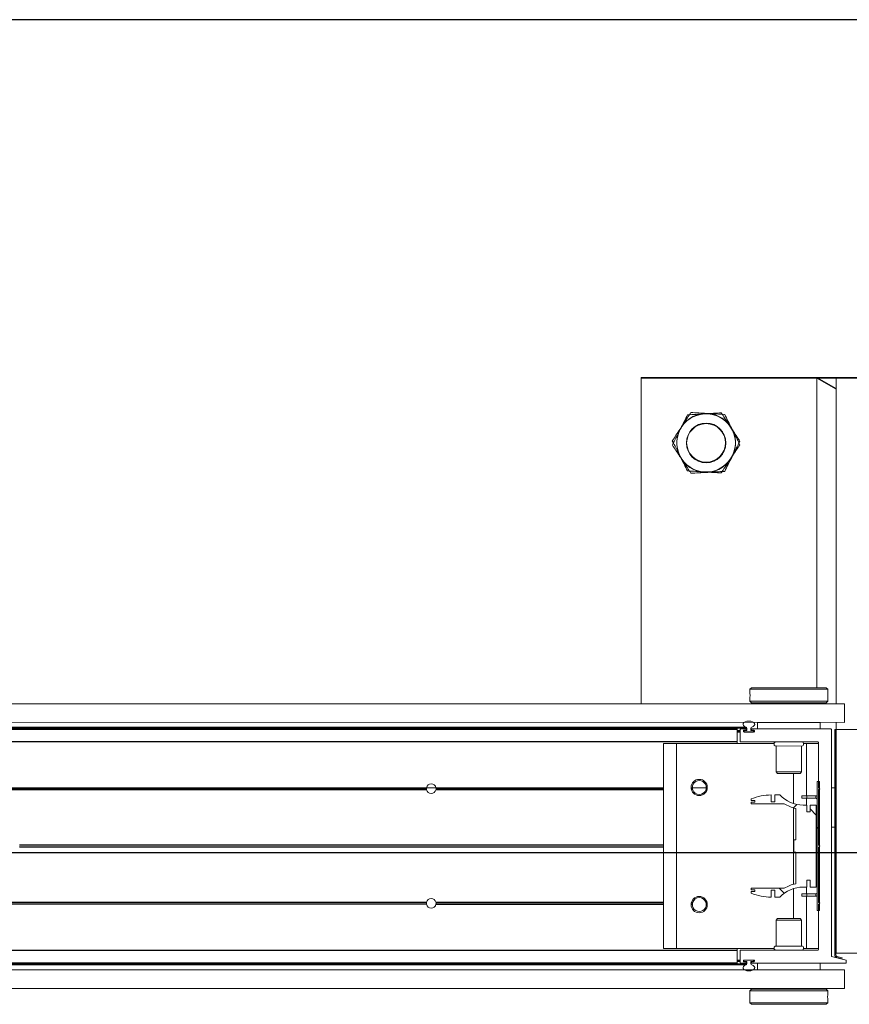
# Model space of a CAD drawing. Header units: feet. Extents: x 0 to 152508, y 0 to 59424.
# Tile 122 of 122: x 152367.91 to 152369.24, y 59421.64 to 59423.21. Entities that reach past the tile are written whole.
import ezdxf

# ---------------------------------------------------------------- set-up
doc = ezdxf.new("R2010")
doc.units = ezdxf.units.FT
doc.header["$LTSCALE"] = 0.05
doc.header["$MEASUREMENT"] = 0
doc.layers.add('Bridge plan$0$BR_P_Rail_Object', color=251, linetype='Continuous', lineweight=30)
doc.layers.add('Bridge plan$0$SC_Scratch7', color=252, linetype='Continuous', lineweight=0)
pattern_1 = [(44.99814, (-25.86006, -14.22967), (-0.0883853, 0.088391), []), (134.99814, (-25.86006, -14.22967), (-0.26516165, 0.0883968), [0.3124994, -0.1874996])]
pattern_2 = [(44.99814, (-25.95736, -14.22106), (-0.0883853, 0.088391), [])]
pattern_3 = [(44.998, (-25.94866, -14.21916), (-0.530312, 0.530346), []), (44.998, (-25.7719, -14.2192), (-0.530312, 0.530346), []), (44.998, (-25.5951, -14.2192), (-0.530312, 0.530346), []), (44.998, (-25.4183, -14.2192), (-0.530312, 0.530346), [])]

# ---------------------------------------------------------------- blocks, each defined once
blk = doc.blocks.new('Bridge plan$0$HIGH ST SCREENWALL_13 PANEL PLAN_2')
at = {"layer": 'Bridge plan$0$SC_Scratch7', "lineweight": 0}
h = blk.add_hatch(dxfattribs=at)
h.set_pattern_fill('ANSI34', color=256, scale=0.1, style=0, pattern_type=2)
h.set_pattern_definition(pattern_3)
h.paths.add_polyline_path([(-16.3658, -0.1486), (-16.3654, -0.1469), (-16.3738, -0.1447, -0.339454), (-16.3757, -0.1423), (-16.3757, 0.2186), (-16.3774, 0.2186), (-16.3774, -0.1423, 0.339454), (-16.3743, -0.1463)])
h = blk.add_hatch(dxfattribs=at)
h.set_pattern_fill('ANSI34', color=256, scale=0.1, style=0, pattern_type=2)
h.set_pattern_definition(pattern_3)
h.paths.add_polyline_path([(-16.3658, -0.1486), (-16.3654, -0.1469), (-16.3738, -0.1447, -0.339454), (-16.3757, -0.1423), (-16.3757, 0.2186), (-16.3774, 0.2186), (-16.3774, -0.1423, 0.339454), (-16.3743, -0.1463)])
h = blk.add_hatch(dxfattribs=at)
h.set_pattern_fill('ANSI31', color=256, scale=0.01, style=0, pattern_type=2)
h.set_pattern_definition(pattern_2)
h.paths.add_polyline_path([(-16.4055, 0.1351), (-16.4055, -0.0712), (-16.4017, -0.0712), (-16.4017, 0.1351)])
h = blk.add_hatch(dxfattribs=at)
h.set_pattern_fill('ANSI31', color=256, scale=0.01, style=0, pattern_type=2)
h.set_pattern_definition(pattern_2)
h.paths.add_polyline_path([(-16.4055, 0.1351), (-16.4055, -0.0712), (-16.4017, -0.0712), (-16.4017, 0.1351)])
h = blk.add_hatch(dxfattribs=at)
h.set_pattern_fill('ANSI38', color=256, scale=0.01, style=0, pattern_type=2)
h.set_pattern_definition(pattern_1)
h.paths.add_polyline_path([(-16.4166, -0.0227), (-16.4166, -0.0337), (-16.4069, -0.0337), (-16.4069, 0.0976), (-16.4166, 0.0976), (-16.4166, 0.0866), (-16.4222, 0.0866), (-16.4222, 0.0976), (-16.4278, 0.0976, -0.206189), (-16.4655, 0.1138), (-16.4735, 0.1138), (-16.4735, 0.1028), (-16.4791, 0.1028), (-16.4791, 0.1138, 0.098423), (-16.5111, 0.1074), (-16.5111, 0.1047), (-16.5054, 0.1047), (-16.5054, 0.1022), (-16.5111, 0.1022), (-16.5111, 0.0995), (-16.4582, 0.0995, 0.085705), (-16.4397, 0.0922), (-16.4398, 0.0418), (-16.443, 0.0418), (-16.443, 0.0221), (-16.4398, 0.0221), (-16.4398, -0.0283, 0.085705), (-16.4582, -0.0356), (-16.5111, -0.0356), (-16.5111, -0.0383), (-16.5054, -0.0383), (-16.5054, -0.0408), (-16.5111, -0.0408), (-16.5111, -0.0435, 0.098423), (-16.4791, -0.0499), (-16.4791, -0.0389), (-16.4735, -0.0389), (-16.4735, -0.0499), (-16.4655, -0.0499, -0.206189), (-16.4278, -0.0337), (-16.4222, -0.0337), (-16.4222, -0.0227)])
h = blk.add_hatch(dxfattribs=at)
h.set_pattern_fill('ANSI38', color=256, scale=0.01, style=0, pattern_type=2)
h.set_pattern_definition(pattern_1)
h.paths.add_polyline_path([(-16.4166, -0.0227), (-16.4166, -0.0337), (-16.4069, -0.0337), (-16.4069, 0.0976), (-16.4166, 0.0976), (-16.4166, 0.0866), (-16.4222, 0.0866), (-16.4222, 0.0976), (-16.4278, 0.0976, -0.206189), (-16.4655, 0.1138), (-16.4735, 0.1138), (-16.4735, 0.1028), (-16.4791, 0.1028), (-16.4791, 0.1138, 0.098423), (-16.5111, 0.1074), (-16.5111, 0.1047), (-16.5054, 0.1047), (-16.5054, 0.1022), (-16.5111, 0.1022), (-16.5111, 0.0995), (-16.4582, 0.0995, 0.085705), (-16.4397, 0.0922), (-16.4398, 0.0418), (-16.443, 0.0418), (-16.443, 0.0221), (-16.4398, 0.0221), (-16.4398, -0.0283, 0.085705), (-16.4582, -0.0356), (-16.5111, -0.0356), (-16.5111, -0.0383), (-16.5054, -0.0383), (-16.5054, -0.0408), (-16.5111, -0.0408), (-16.5111, -0.0435, 0.098423), (-16.4791, -0.0499), (-16.4791, -0.0389), (-16.4735, -0.0389), (-16.4735, -0.0499), (-16.4655, -0.0499, -0.206189), (-16.4278, -0.0337), (-16.4222, -0.0337), (-16.4222, -0.0227)])
for p, q in [((-16.6875, 0.7817), (-16.0208, 0.7818)), ((-16.6875, 0.2601), (-16.6875, 0.7817)), ((-16.6874, 0.7811), (-16.6875, 0.2595)), ((-16.0208, 0.7811), (-16.6874, 0.7811)), ((-16.4062, 0.7818), (-16.375, 0.7818)), ((-16.375, 0.7642), (-16.4062, 0.7818)), ((-16.4062, 0.7818), (-16.4062, 0.2859)), ((-16.3749, 0.7811), (-16.4062, 0.7811)), ((-16.4062, 0.7811), (-16.3749, 0.7635)), ((-16.4062, 0.2853), (-16.4062, 0.7811)), ((-16.375, 0.7818), (-16.3333, 0.7818)), ((-16.375, 0.7818), (-16.375, 0.2601)), ((-16.375, 0.7818), (-16.375, 0.7642)), ((-16.3749, 0.7811), (-16.375, 0.2594)), ((-16.3333, 0.7811), (-16.3749, 0.7811)), ((-16.3749, 0.7811), (-16.3749, 0.7635)), ((-16.5109, 0.2853), (-16.5134, 0.2828)), ((-16.5109, 0.2853), (-16.5134, 0.2828)), ((-16.5109, 0.2853), (-16.3909, 0.2853)), ((-16.5109, 0.2853), (-16.3909, 0.2853)), ((-16.3884, 0.2828), (-16.3909, 0.2853)), ((-16.3884, 0.2828), (-16.3909, 0.2853)), ((-16.5134, 0.2828), (-16.5134, 0.2797)), ((-16.5134, 0.2828), (-16.3884, 0.2828)), ((-16.5134, 0.2828), (-16.5134, 0.2797)), ((-16.5134, 0.2828), (-16.3884, 0.2828)), ((-16.3887, 0.2736), (-16.3887, 0.2718)), ((-16.3887, 0.2736), (-16.3887, 0.2718)), ((-16.3884, 0.2797), (-16.3884, 0.2828)), ((-16.3884, 0.2797), (-16.3884, 0.2828)), ((-20.3515, 0.2596), (-16.3619, 0.2594)), ((-16.5134, 0.2667), (-16.5134, 0.2637)), ((-16.5134, 0.2667), (-16.5134, 0.2637)), ((-16.5134, 0.2637), (-16.5109, 0.2612)), ((-16.5134, 0.2637), (-16.3884, 0.2637)), ((-16.5134, 0.2637), (-16.5109, 0.2612)), ((-16.5134, 0.2637), (-16.3884, 0.2637)), ((-16.5109, 0.2612), (-16.3909, 0.2612)), ((-16.5109, 0.2612), (-16.3909, 0.2612)), ((-16.5071, 0.2612), (-16.5071, 0.2594)), ((-16.5071, 0.2612), (-16.5071, 0.2594)), ((-16.3946, 0.2594), (-16.3946, 0.2612)), ((-16.3946, 0.2594), (-16.3946, 0.2612)), ((-16.3909, 0.2612), (-16.3884, 0.2637)), ((-16.3909, 0.2612), (-16.3884, 0.2637)), ((-16.3884, 0.2637), (-16.3884, 0.2667)), ((-16.3884, 0.2637), (-16.3884, 0.2667)), ((-16.3619, 0.2299), (-16.3619, 0.2594)), ((-16.3619, 0.2299), (-16.3619, 0.2594)), ((-20.3515, 0.2301), (-16.3619, 0.2299)), ((-18.2907, 0.2222), (-16.5195, 0.2221)), ((-16.5009, 0.2194), (-16.5009, 0.2299)), ((-16.5009, 0.2299), (-16.4009, 0.2299)), ((-16.5009, 0.2194), (-16.5009, 0.2299)), ((-16.5009, 0.2299), (-16.4009, 0.2299)), ((-16.4665, 0.2299), (-16.4665, 0.2299)), ((-16.4665, 0.2299), (-16.4665, 0.2299)), ((-16.4353, 0.2299), (-16.4353, 0.2299)), ((-16.4353, 0.2299), (-16.4353, 0.2299)), ((-16.4009, 0.2299), (-16.4009, 0.2194)), ((-16.4009, 0.2299), (-16.4009, 0.2194)), ((-16.375, 0.2299), (-16.375, 0.2186)), ((-16.375, 0.2299), (-16.375, 0.2186)), ((-16.5338, 0.2194), (-18.2908, 0.2195)), ((-16.5338, 0.2186), (-18.2908, 0.2187)), ((-18.2907, 0.2204), (-16.5182, 0.2204)), ((-16.5338, 0.2186), (-16.5338, 0.2194)), ((-16.5338, 0.2186), (-16.5338, 0.2194)), ((-16.5338, 0.1994), (-16.5338, 0.2186)), ((-16.5338, 0.1994), (-16.5338, 0.2186)), ((-16.5338, 0.2168), (-16.5286, 0.2168)), ((-16.5338, 0.2168), (-16.5286, 0.2168)), ((-16.5338, 0.2159), (-16.5286, 0.2159)), ((-16.5338, 0.2159), (-16.5286, 0.2159)), ((-16.5338, 0.2144), (-16.5286, 0.2144)), ((-16.5338, 0.2144), (-16.5286, 0.2144)), ((-16.5286, 0.1994), (-16.5286, 0.2186)), ((-16.5286, 0.1994), (-16.5286, 0.2186)), ((-16.5278, 0.2194), (-16.5196, 0.2194)), ((-16.5278, 0.2194), (-16.5196, 0.2194)), ((-16.5236, 0.2168), (-16.5226, 0.2168)), ((-16.5236, 0.2168), (-16.5226, 0.2168)), ((-16.5236, 0.2165), (-16.5236, 0.2153)), ((-16.5236, 0.2165), (-16.5236, 0.2153)), ((-16.5236, 0.2159), (-16.5226, 0.2159)), ((-16.5236, 0.2159), (-16.5226, 0.2159)), ((-16.5236, 0.2153), (-16.5226, 0.2153)), ((-16.5236, 0.2153), (-16.5226, 0.2153)), ((-16.5196, 0.2174), (-16.5228, 0.2174)), ((-16.5196, 0.2174), (-16.5228, 0.2174)), ((-16.5228, 0.2145), (-16.5069, 0.2145)), ((-16.5228, 0.2145), (-16.5069, 0.2145)), ((-16.5226, 0.2168), (-16.5226, 0.2159)), ((-16.5226, 0.2168), (-16.5216, 0.2168)), ((-16.5226, 0.2168), (-16.5226, 0.2159)), ((-16.5226, 0.2168), (-16.5216, 0.2168)), ((-16.5226, 0.2159), (-16.5226, 0.2153)), ((-16.5226, 0.2159), (-16.5226, 0.2153)), ((-16.5226, 0.2153), (-16.5226, 0.2145)), ((-16.5226, 0.2153), (-16.5226, 0.2145)), ((-16.5218, 0.2144), (-16.5079, 0.2144)), ((-16.5218, 0.2144), (-16.5079, 0.2144)), ((-16.5182, 0.2168), (-16.5216, 0.2168)), ((-16.5182, 0.2168), (-16.5216, 0.2168)), ((-16.5188, 0.2186), (-16.5188, 0.2182)), ((-16.5188, 0.2186), (-16.5188, 0.2182)), ((-16.5182, 0.2204), (-16.5182, 0.2168)), ((-16.5182, 0.2204), (-16.5182, 0.2168)), ((-16.5115, 0.2168), (-16.5115, 0.2204)), ((-16.5115, 0.2168), (-16.5115, 0.2204)), ((-16.5079, 0.2168), (-16.5115, 0.2168)), ((-16.5079, 0.2168), (-16.5115, 0.2168)), ((-16.5109, 0.2182), (-16.5109, 0.2186)), ((-16.5109, 0.2182), (-16.5109, 0.2186)), ((-16.5101, 0.2194), (-16.3836, 0.2194)), ((-16.5101, 0.2194), (-16.3836, 0.2194)), ((-16.5069, 0.2174), (-16.5101, 0.2174)), ((-16.5069, 0.2174), (-16.5101, 0.2174)), ((-16.5071, 0.2153), (-16.5071, 0.2159)), ((-16.5071, 0.2153), (-16.5071, 0.2159)), ((-16.5061, 0.2153), (-16.5061, 0.2165)), ((-16.5061, 0.2153), (-16.5061, 0.2165)), ((-16.3828, 0.2186), (-16.3828, -0.1451)), ((-16.3828, 0.2186), (-16.3828, -0.1451)), ((-16.3774, 0.2186), (-16.3774, -0.1423)), ((-16.3774, 0.2186), (-16.3757, 0.2186)), ((-16.3774, 0.2186), (-16.3774, -0.1423)), ((-16.3774, 0.2186), (-16.3757, 0.2186)), ((-16.3757, 0.2186), (-16.3757, -0.1423)), ((-16.3757, 0.2186), (-16.3757, -0.1423)), ((-16.3333, 0.2186), (-16.375, 0.2186)), ((-16.375, -0.1397), (-16.375, 0.2186)), ((-16.3333, 0.2186), (-16.375, 0.2186)), ((-16.375, -0.1397), (-16.375, 0.2186)), ((-16.5338, 0.1986), (-18.2915, 0.1987)), ((-16.5338, 0.1994), (-18.2914, 0.1995)), ((-16.6517, 0.196), (-16.6517, -0.1321)), ((-16.6309, 0.196), (-16.6517, 0.196)), ((-16.6517, 0.196), (-16.6517, -0.1321)), ((-16.6309, 0.196), (-16.6517, 0.196)), ((-16.6309, 0.196), (-16.6309, -0.1321)), ((-16.4745, 0.196), (-16.6309, 0.196)), ((-16.6309, 0.196), (-16.6309, -0.1321)), ((-16.4745, 0.196), (-16.6309, 0.196)), ((-16.5338, 0.1986), (-16.5338, 0.1994)), ((-16.5338, 0.1986), (-16.5338, 0.1994)), ((-16.5338, 0.196), (-16.5338, 0.1986)), ((-16.5338, 0.196), (-16.5338, 0.1986)), ((-16.4044, 0.1986), (-16.5278, 0.1986)), ((-16.4044, 0.1986), (-16.5278, 0.1986)), ((-16.4713, 0.1921), (-16.4713, 0.1506)), ((-16.4305, 0.192), (-16.4713, 0.1921)), ((-16.4713, 0.1921), (-16.4713, 0.1506)), ((-16.4305, 0.192), (-16.4713, 0.1921)), ((-16.4305, 0.1506), (-16.4305, 0.192)), ((-16.4305, 0.1506), (-16.4305, 0.192)), ((-16.4226, 0.196), (-16.4273, 0.196)), ((-16.4226, 0.196), (-16.4273, 0.196)), ((-16.4226, 0.196), (-16.4226, 0.1122)), ((-16.4036, 0.196), (-16.4226, 0.196)), ((-16.4226, 0.196), (-16.4226, 0.1122)), ((-16.4036, 0.196), (-16.4226, 0.196)), ((-16.4036, 0.1253), (-16.4036, 0.1978)), ((-16.4036, 0.1253), (-16.4036, 0.1978)), ((-16.4713, 0.1506), (-16.4689, 0.1482)), ((-16.4305, 0.1506), (-16.4713, 0.1506)), ((-16.4713, 0.1506), (-16.4689, 0.1482)), ((-16.4305, 0.1506), (-16.4713, 0.1506)), ((-16.4329, 0.1482), (-16.4689, 0.1482)), ((-16.4329, 0.1482), (-16.4689, 0.1482)), ((-16.4434, 0.1482), (-16.4434, 0.1)), ((-16.4434, 0.1482), (-16.4434, 0.1)), ((-16.4329, 0.1482), (-16.4305, 0.1506)), ((-16.4329, 0.1482), (-16.4305, 0.1506)), ((-16.4017, 0.1351), (-16.4055, 0.1351)), ((-16.4055, -0.0712), (-16.4055, 0.1351)), ((-16.4017, 0.1351), (-16.4055, 0.1351)), ((-16.4055, -0.0712), (-16.4055, 0.1351)), ((-16.4017, -0.0712), (-16.4017, 0.1351)), ((-16.4017, -0.0712), (-16.4017, 0.1351)), ((-17.0311, 0.1253), (-18.1276, 0.1253)), ((-17.0312, 0.1236), (-18.1276, 0.1237)), ((-17.031, 0.122), (-18.1276, 0.122)), ((-17.0311, 0.1249), (-17.0157, 0.1249)), ((-16.6517, 0.122), (-17.0158, 0.122)), ((-16.6517, 0.1253), (-17.0157, 0.1253)), ((-16.6517, 0.1236), (-17.0156, 0.1236)), ((-16.6053, 0.1253), (-16.6075, 0.1253)), ((-16.6053, 0.1253), (-16.6075, 0.1253)), ((-16.6051, 0.1236), (-16.6073, 0.1236)), ((-16.6051, 0.1236), (-16.6073, 0.1236)), ((-16.6047, 0.1219), (-16.6069, 0.1219)), ((-16.6047, 0.1219), (-16.6069, 0.1219)), ((-16.6053, 0.1249), (-16.5832, 0.1249)), ((-16.6053, 0.1249), (-16.5832, 0.1249)), ((-16.582, 0.1219), (-16.5838, 0.1219)), ((-16.582, 0.1219), (-16.5838, 0.1219)), ((-16.5816, 0.1236), (-16.5833, 0.1236)), ((-16.5816, 0.1236), (-16.5833, 0.1236)), ((-16.5814, 0.1253), (-16.5832, 0.1253)), ((-16.5814, 0.1253), (-16.5832, 0.1253)), ((-16.4791, 0.1028), (-16.4791, 0.1138)), ((-16.4791, 0.1028), (-16.4791, 0.1138)), ((-16.4655, 0.1138), (-16.4735, 0.1138)), ((-16.4735, 0.1138), (-16.4735, 0.1028)), ((-16.4655, 0.1138), (-16.4735, 0.1138)), ((-16.4735, 0.1138), (-16.4735, 0.1028)), ((-16.4302, 0.1085), (-16.4302, 0.1122)), ((-16.4219, 0.1122), (-16.4302, 0.1122)), ((-16.4302, 0.1085), (-16.4302, 0.1122)), ((-16.4219, 0.1122), (-16.4302, 0.1122)), ((-16.4219, 0.1085), (-16.4219, 0.1122)), ((-16.4079, 0.1122), (-16.4219, 0.1122)), ((-16.4219, 0.1085), (-16.4219, 0.1122)), ((-16.4079, 0.1122), (-16.4219, 0.1122)), ((-16.4079, 0.1085), (-16.4079, 0.1122)), ((-16.4079, 0.1085), (-16.4079, 0.1122)), ((-16.4011, 0.1236), (-16.4036, 0.1253)), ((-16.4011, 0.1236), (-16.4036, 0.1253)), ((-16.4036, 0.1219), (-16.4011, 0.1236)), ((-16.4036, 0.1219), (-16.4011, 0.1236)), ((-16.4036, 0.0341), (-16.4036, 0.1219)), ((-16.4036, 0.0341), (-16.4036, 0.1219)), ((-16.3828, 0.1249), (-16.3774, 0.1249)), ((-16.3828, 0.1249), (-16.3774, 0.1249)), ((-16.5111, 0.1074), (-16.5111, 0.1047)), ((-16.5111, 0.1074), (-16.5111, 0.1047)), ((-16.5111, 0.1047), (-16.5054, 0.1047)), ((-16.5111, 0.1047), (-16.5054, 0.1047)), ((-16.5111, 0.1022), (-16.5111, 0.0995)), ((-16.5054, 0.1022), (-16.5111, 0.1022)), ((-16.5111, 0.1022), (-16.5111, 0.0995)), ((-16.5054, 0.1022), (-16.5111, 0.1022)), ((-16.5111, 0.0995), (-16.4582, 0.0995)), ((-16.5111, 0.0995), (-16.4582, 0.0995)), ((-16.5054, 0.1047), (-16.5054, 0.1022)), ((-16.5054, 0.1047), (-16.5054, 0.1022)), ((-16.4735, 0.1028), (-16.4791, 0.1028)), ((-16.4735, 0.1028), (-16.4791, 0.1028)), ((-16.4219, 0.1085), (-16.4302, 0.1085)), ((-16.4219, 0.1085), (-16.4302, 0.1085)), ((-16.4222, 0.0976), (-16.4278, 0.0976)), ((-16.4222, 0.0976), (-16.4278, 0.0976)), ((-16.4226, 0.1085), (-16.4226, 0.0976)), ((-16.4226, 0.1085), (-16.4226, 0.0976)), ((-16.4222, 0.0866), (-16.4222, 0.0976)), ((-16.4222, 0.0866), (-16.4222, 0.0976)), ((-16.4079, 0.1085), (-16.4219, 0.1085)), ((-16.4079, 0.1085), (-16.4219, 0.1085)), ((-16.4166, 0.0976), (-16.4166, 0.0866)), ((-16.4069, 0.0976), (-16.4166, 0.0976)), ((-16.4166, 0.0976), (-16.4166, 0.0866)), ((-16.4069, 0.0976), (-16.4166, 0.0976)), ((-16.4069, -0.0337), (-16.4069, 0.0976)), ((-16.4069, -0.0337), (-16.4069, 0.0976)), ((-16.4434, 0.0931), (-16.4434, -0.0292)), ((-16.4434, 0.0931), (-16.4434, -0.0292)), ((-16.4397, 0.0922), (-16.4398, 0.0418)), ((-16.4397, 0.0922), (-16.4398, 0.0418)), ((-16.4166, 0.0866), (-16.4222, 0.0866)), ((-16.4166, 0.0866), (-16.4222, 0.0866)), ((-16.3828, 0.0624), (-16.3774, 0.0624)), ((-16.3828, 0.0624), (-16.3774, 0.0624)), ((-16.6517, 0.0341), (-17.6825, 0.0341)), ((-16.6517, 0.032), (-17.6823, 0.032)), ((-16.443, 0.0418), (-16.443, 0.0221)), ((-16.4398, 0.0418), (-16.443, 0.0418)), ((-16.443, 0.0418), (-16.443, 0.0221)), ((-16.4398, 0.0418), (-16.443, 0.0418)), ((-16.4015, 0.0319), (-16.4036, 0.0341)), ((-16.4015, 0.0319), (-16.4036, 0.0341)), ((-16.4036, 0.0298), (-16.4015, 0.0319)), ((-16.4036, 0.0298), (-16.4015, 0.0319)), ((-16.6517, 0.0298), (-17.6825, 0.0299)), ((-16.443, 0.0221), (-16.4398, 0.0221)), ((-16.443, 0.0221), (-16.4398, 0.0221)), ((-16.4398, 0.0221), (-16.4398, -0.0283)), ((-16.4398, 0.0221), (-16.4398, -0.0283)), ((-16.4036, -0.0581), (-16.4036, 0.0298)), ((-16.4036, -0.0581), (-16.4036, 0.0298)), ((-16.4222, -0.0227), (-16.4166, -0.0227)), ((-16.4222, -0.0337), (-16.4222, -0.0227)), ((-16.4222, -0.0227), (-16.4166, -0.0227)), ((-16.4222, -0.0337), (-16.4222, -0.0227)), ((-16.4166, -0.0227), (-16.4166, -0.0337)), ((-16.4166, -0.0227), (-16.4166, -0.0337)), ((-16.5111, -0.0356), (-16.5111, -0.0383)), ((-16.4582, -0.0356), (-16.5111, -0.0356)), ((-16.5111, -0.0356), (-16.5111, -0.0383)), ((-16.4582, -0.0356), (-16.5111, -0.0356)), ((-16.5111, -0.0383), (-16.5054, -0.0383)), ((-16.5111, -0.0383), (-16.5054, -0.0383)), ((-16.5111, -0.0408), (-16.5111, -0.0435)), ((-16.5054, -0.0408), (-16.5111, -0.0408)), ((-16.5111, -0.0408), (-16.5111, -0.0435)), ((-16.5054, -0.0408), (-16.5111, -0.0408)), ((-16.5054, -0.0383), (-16.5054, -0.0408)), ((-16.5054, -0.0383), (-16.5054, -0.0408)), ((-16.4791, -0.0389), (-16.4735, -0.0389)), ((-16.4791, -0.0499), (-16.4791, -0.0389)), ((-16.4791, -0.0389), (-16.4735, -0.0389)), ((-16.4791, -0.0499), (-16.4791, -0.0389)), ((-16.4735, -0.0389), (-16.4735, -0.0499)), ((-16.4735, -0.0389), (-16.4735, -0.0499)), ((-16.4434, -0.0361), (-16.4434, -0.0843)), ((-16.4434, -0.0361), (-16.4434, -0.0843)), ((-16.4302, -0.0446), (-16.4302, -0.0483)), ((-16.4302, -0.0446), (-16.4219, -0.0446)), ((-16.4302, -0.0446), (-16.4302, -0.0483)), ((-16.4302, -0.0446), (-16.4219, -0.0446)), ((-16.4278, -0.0337), (-16.4222, -0.0337)), ((-16.4278, -0.0337), (-16.4222, -0.0337)), ((-16.4226, -0.0337), (-16.4226, -0.0446)), ((-16.4226, -0.0337), (-16.4226, -0.0446)), ((-16.4219, -0.0446), (-16.4219, -0.0483)), ((-16.4219, -0.0446), (-16.4079, -0.0446)), ((-16.4219, -0.0446), (-16.4219, -0.0483)), ((-16.4219, -0.0446), (-16.4079, -0.0446)), ((-16.4166, -0.0337), (-16.4069, -0.0337)), ((-16.4166, -0.0337), (-16.4069, -0.0337)), ((-16.4079, -0.0483), (-16.4079, -0.0446)), ((-16.4079, -0.0483), (-16.4079, -0.0446)), ((-17.031, -0.058), (-18.1276, -0.058)), ((-17.0312, -0.0597), (-18.1276, -0.0597)), ((-17.0311, -0.0614), (-18.1276, -0.0613)), ((-16.6517, -0.058), (-17.0158, -0.058)), ((-16.6517, -0.0614), (-17.0157, -0.0614)), ((-16.6517, -0.0597), (-17.0156, -0.0597)), ((-16.6053, -0.0614), (-16.6075, -0.0614)), ((-16.6053, -0.0614), (-16.6075, -0.0614)), ((-16.6051, -0.0597), (-16.6073, -0.0597)), ((-16.6051, -0.0597), (-16.6073, -0.0597)), ((-16.6047, -0.0581), (-16.6069, -0.0581)), ((-16.6047, -0.0581), (-16.6069, -0.0581)), ((-16.582, -0.0581), (-16.5838, -0.0581)), ((-16.582, -0.0581), (-16.5838, -0.0581)), ((-16.5814, -0.0614), (-16.5832, -0.0614)), ((-16.5814, -0.0614), (-16.5832, -0.0614)), ((-16.4735, -0.0499), (-16.4655, -0.0499)), ((-16.4735, -0.0499), (-16.4655, -0.0499)), ((-16.4302, -0.0483), (-16.4219, -0.0483)), ((-16.4302, -0.0483), (-16.4219, -0.0483)), ((-16.4226, -0.0483), (-16.4226, -0.1321)), ((-16.4226, -0.0483), (-16.4226, -0.1321)), ((-16.4219, -0.0483), (-16.4079, -0.0483)), ((-16.4219, -0.0483), (-16.4079, -0.0483)), ((-16.4011, -0.0597), (-16.4036, -0.0581)), ((-16.4011, -0.0597), (-16.4036, -0.0581)), ((-16.4036, -0.0614), (-16.4011, -0.0597)), ((-16.4036, -0.0614), (-16.4011, -0.0597)), ((-16.4036, -0.1339), (-16.4036, -0.0614)), ((-16.4036, -0.1339), (-16.4036, -0.0614)), ((-16.4055, -0.0712), (-16.4017, -0.0712)), ((-16.4055, -0.0712), (-16.4017, -0.0712)), ((-16.4689, -0.0843), (-16.4713, -0.0867)), ((-16.4689, -0.0843), (-16.4713, -0.0867)), ((-16.4713, -0.0867), (-16.4713, -0.1282)), ((-16.4713, -0.0867), (-16.4305, -0.0867)), ((-16.4713, -0.0867), (-16.4713, -0.1282)), ((-16.4713, -0.0867), (-16.4305, -0.0867)), ((-16.4689, -0.0843), (-16.4329, -0.0843)), ((-16.4689, -0.0843), (-16.4329, -0.0843)), ((-16.4305, -0.0867), (-16.4329, -0.0843)), ((-16.4305, -0.0867), (-16.4329, -0.0843)), ((-16.4305, -0.1282), (-16.4305, -0.0867)), ((-16.4305, -0.1282), (-16.4305, -0.0867)), ((-16.5338, -0.1347), (-18.2915, -0.1347)), ((-16.5338, -0.1354), (-18.2915, -0.1353)), ((-16.6309, -0.1321), (-16.6517, -0.1321)), ((-16.6309, -0.1321), (-16.6517, -0.1321)), ((-16.4745, -0.1321), (-16.6309, -0.1321)), ((-16.4745, -0.1321), (-16.6309, -0.1321)), ((-16.5338, -0.1347), (-16.5338, -0.1321)), ((-16.5338, -0.1347), (-16.5338, -0.1321)), ((-16.5338, -0.1354), (-16.5338, -0.1347)), ((-16.5338, -0.1354), (-16.5338, -0.1347)), ((-16.5338, -0.1549), (-16.5338, -0.1354)), ((-16.5338, -0.1549), (-16.5338, -0.1354)), ((-16.5286, -0.1547), (-16.5286, -0.1355)), ((-16.5286, -0.1547), (-16.5286, -0.1355)), ((-16.5278, -0.1347), (-16.4044, -0.1347)), ((-16.5278, -0.1347), (-16.4044, -0.1347)), ((-16.4713, -0.1282), (-16.4305, -0.1282)), ((-16.4713, -0.1282), (-16.4305, -0.1282)), ((-16.4226, -0.1321), (-16.4273, -0.1321)), ((-16.4226, -0.1321), (-16.4273, -0.1321)), ((-16.4036, -0.1321), (-16.4226, -0.1321)), ((-16.4036, -0.1321), (-16.4226, -0.1321)), ((-16.375, -0.1397), (-16.3333, -0.1397)), ((-16.375, -0.1397), (-16.3333, -0.1397)), ((-16.5338, -0.1549), (-18.2908, -0.1548)), ((-16.5338, -0.1556), (-18.2908, -0.1555)), ((-18.2907, -0.1564), (-16.5182, -0.1565)), ((-16.5338, -0.1506), (-16.5286, -0.1506)), ((-16.5338, -0.1506), (-16.5286, -0.1506)), ((-16.5338, -0.1514), (-16.5286, -0.1514)), ((-16.5338, -0.1514), (-16.5286, -0.1514)), ((-16.5338, -0.1521), (-16.5286, -0.1521)), ((-16.5338, -0.1521), (-16.5286, -0.1521)), ((-16.5338, -0.1529), (-16.5286, -0.1529)), ((-16.5338, -0.1529), (-16.5286, -0.1529)), ((-16.5338, -0.1556), (-16.5338, -0.1549)), ((-16.5338, -0.1556), (-16.5338, -0.1549)), ((-16.5196, -0.1556), (-16.5278, -0.1556)), ((-16.5196, -0.1556), (-16.5278, -0.1556)), ((-16.5236, -0.1514), (-16.5236, -0.1526)), ((-16.5236, -0.1514), (-16.5227, -0.1514)), ((-16.5236, -0.1514), (-16.5236, -0.1526)), ((-16.5236, -0.1514), (-16.5227, -0.1514)), ((-16.5236, -0.1521), (-16.5227, -0.1521)), ((-16.5236, -0.1521), (-16.5227, -0.1521)), ((-16.5236, -0.1529), (-16.5227, -0.1529)), ((-16.5236, -0.1529), (-16.5227, -0.1529)), ((-16.5069, -0.1506), (-16.5228, -0.1506)), ((-16.5069, -0.1506), (-16.5228, -0.1506)), ((-16.5228, -0.1535), (-16.5196, -0.1535)), ((-16.5228, -0.1535), (-16.5196, -0.1535)), ((-16.5227, -0.1506), (-16.5227, -0.1514)), ((-16.5227, -0.1506), (-16.5227, -0.1514)), ((-16.5227, -0.1514), (-16.5227, -0.1521)), ((-16.5227, -0.1514), (-16.5227, -0.1521)), ((-16.5227, -0.1521), (-16.5227, -0.1529)), ((-16.5227, -0.1521), (-16.5227, -0.1529)), ((-16.5227, -0.1529), (-16.5218, -0.1529)), ((-16.5227, -0.1529), (-16.5218, -0.1529)), ((-16.5079, -0.1506), (-16.5218, -0.1506)), ((-16.5079, -0.1506), (-16.5218, -0.1506)), ((-16.5218, -0.1529), (-16.5182, -0.1529)), ((-16.5218, -0.1529), (-16.5182, -0.1529)), ((-16.5188, -0.1543), (-16.5188, -0.1547)), ((-16.5188, -0.1543), (-16.5188, -0.1547)), ((-16.5182, -0.1529), (-16.5182, -0.1565)), ((-16.5182, -0.1529), (-16.5182, -0.1565)), ((-16.5115, -0.1529), (-16.5081, -0.1529)), ((-16.5115, -0.1565), (-16.5115, -0.1529)), ((-16.5115, -0.1529), (-16.5081, -0.1529)), ((-16.5115, -0.1565), (-16.5115, -0.1529)), ((-16.5109, -0.1547), (-16.5109, -0.1543)), ((-16.5109, -0.1547), (-16.5109, -0.1543)), ((-16.5101, -0.1535), (-16.5069, -0.1535)), ((-16.5101, -0.1535), (-16.5069, -0.1535)), ((-16.3593, -0.1556), (-16.5101, -0.1556)), ((-16.3593, -0.1556), (-16.5101, -0.1556)), ((-16.5071, -0.1521), (-16.5071, -0.1514)), ((-16.5071, -0.1521), (-16.5071, -0.1514)), ((-16.5061, -0.1526), (-16.5061, -0.1514)), ((-16.5061, -0.1526), (-16.5061, -0.1514)), ((-16.5009, -0.166), (-16.5009, -0.1556)), ((-16.5009, -0.166), (-16.5009, -0.1556)), ((-16.4009, -0.1556), (-16.4009, -0.166)), ((-16.4009, -0.1556), (-16.4009, -0.166)), ((-16.3828, -0.1451), (-16.3593, -0.1506)), ((-16.3828, -0.1451), (-16.3593, -0.1506)), ((-16.3743, -0.1463), (-16.3658, -0.1486)), ((-16.3743, -0.1463), (-16.3658, -0.1486)), ((-16.3738, -0.1447), (-16.3654, -0.1469)), ((-16.3738, -0.1447), (-16.3654, -0.1469)), ((-16.3654, -0.1469), (-16.3658, -0.1486)), ((-16.3654, -0.1469), (-16.3658, -0.1486)), ((-16.3593, -0.1506), (-16.3593, -0.1556)), ((-16.3593, -0.1506), (-16.3593, -0.1556)), ((-20.3515, -0.1663), (-16.3619, -0.1664)), ((-18.2907, -0.1581), (-16.5195, -0.1582)), ((-16.4009, -0.166), (-16.5009, -0.166)), ((-16.4009, -0.166), (-16.5009, -0.166)), ((-16.4665, -0.166), (-16.4665, -0.1664)), ((-16.4665, -0.166), (-16.4665, -0.1664)), ((-16.4353, -0.1664), (-16.4353, -0.166)), ((-16.4353, -0.1664), (-16.4353, -0.166)), ((-16.3619, -0.1959), (-16.3619, -0.1664)), ((-16.3619, -0.1959), (-16.3619, -0.1664)), ((-20.3515, -0.1958), (-16.3619, -0.1959)), ((-16.5109, -0.1973), (-16.5134, -0.1998)), ((-16.5109, -0.1973), (-16.5134, -0.1998)), ((-16.5134, -0.1998), (-16.5134, -0.2028)), ((-16.3884, -0.1998), (-16.5134, -0.1998)), ((-16.5134, -0.1998), (-16.5134, -0.2028)), ((-16.3884, -0.1998), (-16.5134, -0.1998)), ((-16.3909, -0.1973), (-16.5109, -0.1973)), ((-16.3909, -0.1973), (-16.5109, -0.1973)), ((-16.5072, -0.1959), (-16.5072, -0.1973)), ((-16.5072, -0.1959), (-16.5072, -0.1973)), ((-16.3947, -0.1973), (-16.3947, -0.1959)), ((-16.3947, -0.1973), (-16.3947, -0.1959)), ((-16.3884, -0.1998), (-16.3909, -0.1973)), ((-16.3884, -0.1998), (-16.3909, -0.1973)), ((-16.3884, -0.2028), (-16.3884, -0.1998)), ((-16.3884, -0.2028), (-16.3884, -0.1998)), ((-16.5134, -0.2158), (-16.5134, -0.2189)), ((-16.5134, -0.2158), (-16.5134, -0.2189)), ((-16.5134, -0.2189), (-16.5109, -0.2214)), ((-16.3884, -0.2189), (-16.5134, -0.2189)), ((-16.5134, -0.2189), (-16.5109, -0.2214)), ((-16.3884, -0.2189), (-16.5134, -0.2189)), ((-16.5131, -0.2097), (-16.5131, -0.2079)), ((-16.5131, -0.2097), (-16.5131, -0.2079)), ((-16.3909, -0.2214), (-16.3884, -0.2189)), ((-16.3909, -0.2214), (-16.3884, -0.2189)), ((-16.3884, -0.2189), (-16.3884, -0.2158)), ((-16.3884, -0.2189), (-16.3884, -0.2158)), ((-16.3909, -0.2214), (-16.5109, -0.2214)), ((-16.3909, -0.2214), (-16.5109, -0.2214))]:
    blk.add_line(p, q, dxfattribs=at)
for centre, radius in [((-16.5833, 0.6776), 0.0314), ((-16.5833, 0.6769), 0.0314), ((-16.5833, 0.6776), 0.0312), ((-16.5833, 0.6769), 0.0312), ((-16.5944, 0.1257), 0.013), ((-16.5944, 0.1257), 0.013), ((-16.5944, -0.0618), 0.013), ((-16.5944, -0.0618), 0.013)]:
    blk.add_circle(centre, radius, dxfattribs=at)
at = {"layer": 'Bridge plan$0$SC_Scratch7', "lineweight": 0, "extrusion": (0, 0, -1)}
for start, end in [(33.3338, 93.3338), (93.3338, 153.3338), (333.3338, 33.3338), (153.3338, 213.3338), (273.3338, 333.3338), (213.3338, 273.3338)]:
    blk.add_arc((16.5833, 0.6776), 0.0469, start, end, dxfattribs=at)
at = {"layer": 'Bridge plan$0$SC_Scratch7', "lineweight": 0}
for centre, radius, start, end in [((-16.5833, 0.6769), 0.0469, 93.3338, 153.3338), ((-16.5833, 0.6769), 0.0469, 33.3338, 93.3338), ((-16.5833, 0.6769), 0.0469, 153.3338, 213.3338), ((-16.5833, 0.6769), 0.0469, 333.3338, 33.3338), ((-16.5833, 0.6769), 0.0469, 213.3338, 273.3338), ((-16.5833, 0.6769), 0.0469, 273.3338, 333.3338), ((-16.5757, 0.2732), 0.0627, 354.0342, 5.8878), ((-16.5757, 0.2732), 0.0627, 354.0342, 5.8878), ((-16.52, 0.2204), 0.00182, 359.9981, 72.4357), ((-16.52, 0.2204), 0.00182, 359.9981, 72.4357), ((-16.5097, 0.2204), 0.00182, 107.5606, 179.9981), ((-16.5097, 0.2204), 0.00182, 107.5606, 179.9981), ((-16.5278, 0.2186), 0.00082, 89.9981, 179.9981), ((-16.5278, 0.2186), 0.00082, 89.9981, 179.9981), ((-16.5228, 0.2165), 0.00082, 89.9981, 179.9981), ((-16.5228, 0.2165), 0.00082, 89.9981, 179.9981), ((-16.5228, 0.2153), 0.00082, 179.9981, 269.9981), ((-16.5228, 0.2153), 0.00082, 179.9981, 269.9981), ((-16.5216, 0.2157), 0.00104, 89.9981, 168.4831), ((-16.5216, 0.2157), 0.00104, 89.9981, 168.4831), ((-16.5218, 0.2153), 0.000833, 179.9982, 269.9981), ((-16.5218, 0.2153), 0.000833, 179.9982, 269.9981), ((-16.5196, 0.2186), 0.00082, 359.9981, 89.9981), ((-16.5196, 0.2186), 0.00082, 359.9981, 89.9981), ((-16.5196, 0.2182), 0.00082, 269.9981, 359.9981), ((-16.5196, 0.2182), 0.00082, 269.9981, 359.9981), ((-16.5101, 0.2186), 0.00082, 89.9981, 179.9981), ((-16.5101, 0.2186), 0.00082, 89.9981, 179.9981), ((-16.5101, 0.2182), 0.00082, 179.9981, 269.9981), ((-16.5101, 0.2182), 0.00082, 179.9981, 269.9981), ((-16.5079, 0.2159), 0.000833, 359.9981, 89.9981), ((-16.5079, 0.2159), 0.000833, 359.9981, 89.9981), ((-16.5079, 0.2153), 0.000833, 269.9981, 359.9982), ((-16.5079, 0.2153), 0.000833, 269.9981, 359.9982), ((-16.5069, 0.2165), 0.00082, 359.9981, 89.9981), ((-16.5069, 0.2165), 0.00082, 359.9981, 89.9981), ((-16.5069, 0.2153), 0.00082, 269.9981, 359.9981), ((-16.5069, 0.2153), 0.00082, 269.9981, 359.9981), ((-16.3836, 0.2186), 0.00082, 359.9981, 89.9981), ((-16.3836, 0.2186), 0.00082, 359.9981, 89.9981), ((-16.5278, 0.1994), 0.000833, 179.9981, 269.9981), ((-16.5278, 0.1994), 0.000833, 179.9981, 269.9981), ((-16.4713, 0.1953), 0.00328, 89.9981, 269.9981), ((-16.4713, 0.1953), 0.00328, 89.9981, 269.9981), ((-16.4305, 0.1953), 0.00328, 269.9981, 89.9981), ((-16.4305, 0.1953), 0.00328, 269.9981, 89.9981), ((-16.4044, 0.1978), 0.00082, 359.9981, 89.9981), ((-16.4044, 0.1978), 0.00082, 359.9981, 89.9981), ((-17.0234, 0.1238), 0.00781, 11.3489, 168.6474), ((-16.5942, 0.1257), 0.0111, 357.8437, 182.1526), ((-16.5942, 0.1257), 0.0111, 357.8437, 182.1526), ((-17.0234, 0.1238), 0.00781, 168.6474, 180.9446), ((-17.0234, 0.1238), 0.00781, 180.9446, 193.2865), ((-17.0234, 0.1238), 0.00781, 193.2865, 346.7098), ((-17.0234, 0.1238), 0.00781, 346.7098, 359.0516), ((-17.0234, 0.1238), 0.00781, 359.0516, 11.3489), ((-16.5942, 0.1257), 0.0111, 182.1526, 190.8325), ((-16.5942, 0.1257), 0.0111, 182.1526, 190.8325), ((-16.5942, 0.1257), 0.0111, 190.8325, 199.7743), ((-16.5942, 0.1257), 0.0111, 190.8325, 199.7743), ((-16.5942, 0.1257), 0.0111, 199.7743, 340.222), ((-16.5942, 0.1257), 0.0111, 199.7743, 340.222), ((-16.5942, 0.1257), 0.0111, 340.222, 349.1638), ((-16.5942, 0.1257), 0.0111, 340.222, 349.1638), ((-16.5942, 0.1257), 0.0111, 349.1638, 357.8437), ((-16.5942, 0.1257), 0.0111, 349.1638, 357.8437), ((-16.4791, 0.03), 0.0837, 89.9981, 112.4825), ((-16.4791, 0.03), 0.0837, 89.9981, 112.4825), ((-16.4278, 0.1494), 0.0518, 223.3961, 269.9981), ((-16.4278, 0.1494), 0.0518, 223.3961, 269.9981), ((-16.4079, 0.106), 0.00617, 66.9259, 89.9981), ((-16.4079, 0.106), 0.00617, 66.9259, 89.9981), ((-16.4278, 0.1494), 0.0584, 238.6274, 258.2216), ((-16.4278, 0.1494), 0.0584, 238.6274, 258.2216), ((-16.4079, 0.106), 0.00242, 359.9981, 89.9981), ((-16.4079, 0.106), 0.00242, 359.9981, 89.9981), ((-16.4278, -0.0855), 0.0584, 101.7746, 121.3689), ((-16.4278, -0.0855), 0.0584, 101.7746, 121.3689), ((-16.4791, 0.0339), 0.0837, 247.5138, 269.9981), ((-16.4791, 0.0339), 0.0837, 247.5138, 269.9981), ((-16.4278, -0.0855), 0.0518, 89.9981, 136.6001), ((-16.4278, -0.0855), 0.0518, 89.9981, 136.6001), ((-16.4079, -0.0422), 0.00242, 269.9981, 359.9981), ((-16.4079, -0.0422), 0.00242, 269.9981, 359.9981), ((-17.0234, -0.0598), 0.00781, 166.7098, 179.0516), ((-17.0234, -0.0598), 0.00781, 179.0516, 191.3489), ((-17.0234, -0.0598), 0.00781, 191.3489, 348.6474), ((-17.0234, -0.0598), 0.00781, 13.2865, 166.7098), ((-17.0234, -0.0598), 0.00781, 0.9446, 13.2865), ((-17.0234, -0.0598), 0.00781, 348.6474, 0.9446), ((-16.5942, -0.0618), 0.0111, 169.1638, 177.8437), ((-16.5942, -0.0618), 0.0111, 169.1638, 177.8437), ((-16.5942, -0.0618), 0.0111, 177.8437, 2.1526), ((-16.5942, -0.0618), 0.0111, 177.8437, 2.1526), ((-16.5942, -0.0618), 0.0111, 160.222, 169.1638), ((-16.5942, -0.0618), 0.0111, 160.222, 169.1638), ((-16.5942, -0.0618), 0.0111, 19.7743, 160.222), ((-16.5942, -0.0618), 0.0111, 19.7743, 160.222), ((-16.5942, -0.0618), 0.0111, 10.8325, 19.7743), ((-16.5942, -0.0618), 0.0111, 10.8325, 19.7743), ((-16.5942, -0.0618), 0.0111, 2.1526, 10.8325), ((-16.5942, -0.0618), 0.0111, 2.1526, 10.8325), ((-16.4079, -0.0422), 0.00617, 269.9981, 293.0704), ((-16.4079, -0.0422), 0.00617, 269.9981, 293.0704), ((-16.5278, -0.1355), 0.00082, 89.9981, 179.9981), ((-16.5278, -0.1355), 0.00082, 89.9981, 179.9981), ((-16.4713, -0.1314), 0.00328, 89.9981, 269.9981), ((-16.4713, -0.1314), 0.00328, 89.9981, 269.9981), ((-16.4305, -0.1314), 0.00328, 269.9981, 89.9981), ((-16.4305, -0.1314), 0.00328, 269.9981, 89.9981), ((-16.4044, -0.1339), 0.00082, 269.9981, 359.9981), ((-16.4044, -0.1339), 0.00082, 269.9981, 359.9981), ((-16.5278, -0.1547), 0.00082, 179.9981, 269.9981), ((-16.5278, -0.1547), 0.00082, 179.9981, 269.9981), ((-16.5228, -0.1514), 0.00082, 89.9981, 179.9981), ((-16.5228, -0.1514), 0.00082, 89.9981, 179.9981), ((-16.5228, -0.1526), 0.00082, 179.9981, 269.9981), ((-16.5228, -0.1526), 0.00082, 179.9981, 269.9981), ((-16.5218, -0.1514), 0.000833, 89.9981, 179.9982), ((-16.5218, -0.1514), 0.000833, 89.9981, 179.9982), ((-16.5218, -0.1521), 0.000833, 179.9981, 269.9981), ((-16.5218, -0.1521), 0.000833, 179.9981, 269.9981), ((-16.5196, -0.1543), 0.00082, 359.9981, 89.9981), ((-16.5196, -0.1543), 0.00082, 359.9981, 89.9981), ((-16.5196, -0.1547), 0.00082, 269.9981, 359.9981), ((-16.5196, -0.1547), 0.00082, 269.9981, 359.9981), ((-16.52, -0.1565), 0.00182, 287.5606, 359.9981), ((-16.52, -0.1565), 0.00182, 287.5606, 359.9981), ((-16.5097, -0.1565), 0.00182, 179.9981, 252.4357), ((-16.5097, -0.1565), 0.00182, 179.9981, 252.4357), ((-16.5101, -0.1543), 0.00082, 89.9981, 179.9981), ((-16.5101, -0.1543), 0.00082, 89.9981, 179.9981), ((-16.5101, -0.1547), 0.00082, 179.9981, 269.9981), ((-16.5101, -0.1547), 0.00082, 179.9981, 269.9981), ((-16.5081, -0.1518), 0.00104, 269.9981, 348.4831), ((-16.5081, -0.1518), 0.00104, 269.9981, 348.4831), ((-16.5079, -0.1514), 0.000833, 359.9982, 89.9981), ((-16.5079, -0.1514), 0.000833, 359.9982, 89.9981), ((-16.5069, -0.1514), 0.00082, 359.9981, 89.9981), ((-16.5069, -0.1514), 0.00082, 359.9981, 89.9981), ((-16.5069, -0.1526), 0.00082, 269.9981, 359.9981), ((-16.5069, -0.1526), 0.00082, 269.9981, 359.9981), ((-16.3732, -0.1423), 0.00417, 179.9981, 254.9981), ((-16.3732, -0.1423), 0.00417, 179.9981, 254.9981), ((-16.3732, -0.1423), 0.0025, 179.9981, 254.9981), ((-16.3732, -0.1423), 0.0025, 179.9981, 254.9981), ((-16.3261, -0.2093), 0.0627, 174.0342, 185.8878), ((-16.3261, -0.2093), 0.0627, 174.0342, 185.8878)]:
    blk.add_arc(centre, radius, start, end, dxfattribs=at)
for centre, major_axis in [((-16.5149, 0.2267), (0.00937, 0)), ((-16.5149, 0.2267), (0.00937, 0)), ((-16.5149, -0.1628), (-0.00937, 0)), ((-16.5149, -0.1628), (-0.00937, 0))]:
    blk.add_ellipse(centre, major_axis=major_axis, ratio=0.561718, start_param=5.225497, end_param=10.482466, dxfattribs=at)
for points, knots in [([(-16.6076, 0.726), (-16.6095, 0.7231), (-16.6133, 0.7173), (-16.6183, 0.7096), (-16.6214, 0.705), (-16.6225, 0.7033)], [0, 0, 0, 0, 0.390533, 0.785002, 1, 1, 1, 1]), ([(-16.5806, 0.7244), (-16.5812, 0.7244), (-16.5861, 0.7247), (-16.5952, 0.7252), (-16.6035, 0.7257), (-16.6076, 0.726)], [0, 0, 0, 0, 0.070103, 0.530791, 1, 1, 1, 1]), ([(-16.586, 0.7237), (-16.5854, 0.7238), (-16.5805, 0.7241), (-16.5714, 0.7246), (-16.5631, 0.7251), (-16.559, 0.7253)], [0, 0, 0, 0, 0.070103, 0.530791, 1, 1, 1, 1]), ([(-16.559, 0.7253), (-16.5571, 0.7224), (-16.5533, 0.7166), (-16.5483, 0.709), (-16.5452, 0.7044), (-16.5441, 0.7027)], [0, 0, 0, 0, 0.390533, 0.785002, 1, 1, 1, 1]), ([(-16.6252, 0.698), (-16.6249, 0.6986), (-16.6227, 0.7029), (-16.6186, 0.7111), (-16.6149, 0.7185), (-16.613, 0.7222)], [0, 0, 0, 0, 0.070103, 0.530791, 1, 1, 1, 1]), ([(-16.613, 0.7222), (-16.6086, 0.7224), (-16.5998, 0.7229), (-16.5906, 0.7235), (-16.586, 0.7237)], [0, 0, 0, 0, 0.495458, 1, 1, 1, 1]), ([(-16.5536, 0.7228), (-16.558, 0.7231), (-16.5668, 0.7236), (-16.576, 0.7241), (-16.5806, 0.7244)], [0, 0, 0, 0, 0.495458, 1, 1, 1, 1]), ([(-16.5414, 0.6986), (-16.5417, 0.6992), (-16.5439, 0.7035), (-16.548, 0.7117), (-16.5517, 0.7191), (-16.5536, 0.7228)], [0, 0, 0, 0, 0.070103, 0.530791, 1, 1, 1, 1]), ([(-16.6225, 0.7033), (-16.6245, 0.7003), (-16.6286, 0.6941), (-16.6335, 0.6865), (-16.6364, 0.6821), (-16.6374, 0.6807)], [0, 0, 0, 0, 0.402074, 0.810497, 1, 1, 1, 1]), ([(-16.6373, 0.6738), (-16.6353, 0.6777), (-16.6314, 0.6857), (-16.6272, 0.6939), (-16.6252, 0.698)], [0, 0, 0, 0, 0.495458, 1, 1, 1, 1]), ([(-16.5441, 0.7027), (-16.5421, 0.6996), (-16.538, 0.6934), (-16.5331, 0.6859), (-16.5302, 0.6815), (-16.5292, 0.6801)], [0, 0, 0, 0, 0.402074, 0.810497, 1, 1, 1, 1]), ([(-16.5293, 0.6744), (-16.5313, 0.6784), (-16.5352, 0.6863), (-16.5394, 0.6945), (-16.5414, 0.6986)], [0, 0, 0, 0, 0.495458, 1, 1, 1, 1]), ([(-16.6374, 0.6807), (-16.6354, 0.6768), (-16.6314, 0.6689), (-16.6273, 0.6607), (-16.6252, 0.6565)], [0, 0, 0, 0, 0.495458, 1, 1, 1, 1]), ([(-16.5292, 0.6801), (-16.5312, 0.6762), (-16.5352, 0.6682), (-16.5393, 0.66), (-16.5414, 0.6559)], [0, 0, 0, 0, 0.495458, 1, 1, 1, 1]), ([(-16.6224, 0.6512), (-16.6235, 0.6528), (-16.6266, 0.6575), (-16.6316, 0.6651), (-16.6354, 0.6709), (-16.6373, 0.6738)], [0, 0, 0, 0, 0.214997, 0.605152, 1, 1, 1, 1]), ([(-16.5442, 0.6518), (-16.5431, 0.6535), (-16.54, 0.6581), (-16.535, 0.6657), (-16.5312, 0.6715), (-16.5293, 0.6744)], [0, 0, 0, 0, 0.214997, 0.605152, 1, 1, 1, 1]), ([(-16.6252, 0.6565), (-16.6249, 0.656), (-16.6227, 0.6516), (-16.6186, 0.6434), (-16.6149, 0.6361), (-16.6131, 0.6324)], [0, 0, 0, 0, 0.070103, 0.530791, 1, 1, 1, 1]), ([(-16.6076, 0.6286), (-16.6085, 0.63), (-16.6114, 0.6343), (-16.6163, 0.6419), (-16.6204, 0.6481), (-16.6224, 0.6512)], [0, 0, 0, 0, 0.189503, 0.59197, 1, 1, 1, 1]), ([(-16.559, 0.6292), (-16.5581, 0.6306), (-16.5552, 0.635), (-16.5503, 0.6425), (-16.5462, 0.6487), (-16.5442, 0.6518)], [0, 0, 0, 0, 0.189503, 0.59197, 1, 1, 1, 1]), ([(-16.5414, 0.6559), (-16.5417, 0.6553), (-16.5439, 0.651), (-16.548, 0.6428), (-16.5517, 0.6354), (-16.5535, 0.6317)], [0, 0, 0, 0, 0.070103, 0.530791, 1, 1, 1, 1]), ([(-16.6131, 0.6324), (-16.6087, 0.6321), (-16.5998, 0.6316), (-16.5907, 0.6311), (-16.586, 0.6308)], [0, 0, 0, 0, 0.495458, 1, 1, 1, 1]), ([(-16.586, 0.6308), (-16.5854, 0.6308), (-16.5806, 0.6305), (-16.5714, 0.6299), (-16.5632, 0.6295), (-16.559, 0.6292)], [0, 0, 0, 0, 0.070103, 0.530791, 1, 1, 1, 1]), ([(-16.5535, 0.6317), (-16.5579, 0.6315), (-16.5668, 0.631), (-16.5759, 0.6304), (-16.5805, 0.6302)], [0, 0, 0, 0, 0.495458, 1, 1, 1, 1]), ([(-16.5805, 0.6302), (-16.5812, 0.6301), (-16.586, 0.6298), (-16.5952, 0.6293), (-16.6034, 0.6288), (-16.6076, 0.6286)], [0, 0, 0, 0, 0.070103, 0.530791, 1, 1, 1, 1]), ([(-16.3887, 0.2732), (-16.3887, 0.274), (-16.3887, 0.2754), (-16.3886, 0.2774), (-16.3885, 0.2788), (-16.3884, 0.2797), (-16.3884, 0.2797), (-16.3884, 0.2797)], [0, 0, 0, 0, 0.214044, 0.428061, 0.642808, 0.858038, 1, 1, 1, 1]), ([(-16.3887, 0.2732), (-16.3887, 0.274), (-16.3887, 0.2754), (-16.3886, 0.2774), (-16.3885, 0.2788), (-16.3884, 0.2797), (-16.3884, 0.2797), (-16.3884, 0.2797)], [0, 0, 0, 0, 0.214044, 0.428061, 0.642808, 0.858038, 1, 1, 1, 1]), ([(-16.3884, 0.2671), (-16.3884, 0.2671), (-16.3884, 0.2667), (-16.3884, 0.2666), (-16.3884, 0.267), (-16.3885, 0.268), (-16.3886, 0.2697), (-16.3887, 0.2715), (-16.3887, 0.2727), (-16.3887, 0.2732)], [0, 0, 0, 0, 0.000262, 0.177137, 0.353179, 0.529198, 0.706035, 0.88327, 1, 1, 1, 1]), ([(-16.3884, 0.2671), (-16.3884, 0.2671), (-16.3884, 0.2667), (-16.3884, 0.2666), (-16.3884, 0.267), (-16.3885, 0.268), (-16.3886, 0.2697), (-16.3887, 0.2715), (-16.3887, 0.2727), (-16.3887, 0.2732)], [0, 0, 0, 0, 0.000262, 0.177137, 0.353179, 0.529198, 0.706035, 0.88327, 1, 1, 1, 1]), ([(-16.5134, -0.2032), (-16.5134, -0.2032), (-16.5134, -0.2028), (-16.5134, -0.2027), (-16.5134, -0.2031), (-16.5133, -0.2042), (-16.5132, -0.2058), (-16.5131, -0.2076), (-16.5131, -0.2088), (-16.5131, -0.2093)], [0, 0, 0, 0, 0.000262, 0.177137, 0.353179, 0.529198, 0.706035, 0.88327, 1, 1, 1, 1]), ([(-16.5134, -0.2032), (-16.5134, -0.2032), (-16.5134, -0.2028), (-16.5134, -0.2027), (-16.5134, -0.2031), (-16.5133, -0.2042), (-16.5132, -0.2058), (-16.5131, -0.2076), (-16.5131, -0.2088), (-16.5131, -0.2093)], [0, 0, 0, 0, 0.000262, 0.177137, 0.353179, 0.529198, 0.706035, 0.88327, 1, 1, 1, 1]), ([(-16.5131, -0.2093), (-16.5131, -0.2101), (-16.5131, -0.2115), (-16.5132, -0.2135), (-16.5133, -0.2149), (-16.5134, -0.2158), (-16.5134, -0.2158), (-16.5134, -0.2158)], [0, 0, 0, 0, 0.214044, 0.428061, 0.642808, 0.858038, 1, 1, 1, 1]), ([(-16.5131, -0.2093), (-16.5131, -0.2101), (-16.5131, -0.2115), (-16.5132, -0.2135), (-16.5133, -0.2149), (-16.5134, -0.2158), (-16.5134, -0.2158), (-16.5134, -0.2158)], [0, 0, 0, 0, 0.214044, 0.428061, 0.642808, 0.858038, 1, 1, 1, 1])]:
    blk.add_open_spline(points, degree=3, knots=knots, dxfattribs=at)
blk = doc.blocks.new('Bridge plan')
at = {"layer": 'Bridge plan$0$BR_P_Rail_Object', "lineweight": -3}
for p, q in [((1828212.7895, 711624.4756), (1828067.9013, 711624.4756)), ((1828212.7895, 711623.1422), (1828067.9013, 711623.1422))]:
    blk.add_line(p, q, dxfattribs=at)
at = {"layer": 'Bridge plan$0$SC_Scratch7', "lineweight": -3, "rotation": 359.9997690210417}
blk.add_blockref('Bridge plan$0$HIGH ST SCREENWALL_13 PANEL PLAN_2', (1828124.6578, 711623.1208), dxfattribs=at)
blk = doc.blocks.new('Trellis Base')
blk.add_blockref('Bridge plan', (-1675739.0633, -652201.2631))

msp = doc.modelspace()

# ---------------------------------------------------------------- block references
msp.add_blockref('Trellis Base', (0, 0))

doc.saveas('drawing.dxf')
